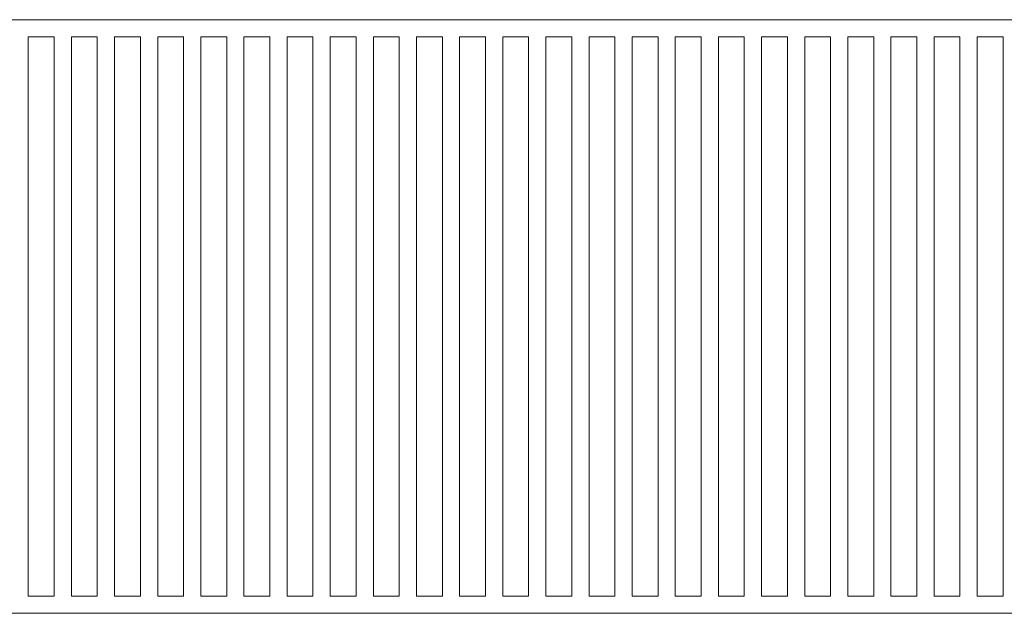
# Model space of a CAD drawing. Header units: inches. Extents: x -96941 to 10978768, y -673 to 1070890.
# Tile 237 of 256: x 64261 to 64832, y 3848 to 4192. Entities that reach past the tile are written whole.
import ezdxf

# ---------------------------------------------------------------- set-up
doc = ezdxf.new("R2010")
doc.units = ezdxf.units.IN
doc.layers.add('!_A_23_ŠRAFY', color=252, linetype='Continuous', lineweight=9)
doc.layers.add('!_A_52_NOVÉ KCIE', color=7, linetype='Continuous', lineweight=13, true_color=0xa30000)

msp = doc.modelspace()

# ---------------------------------------------------------------- linework, layer by layer
at = {"layer": '!_A_23_ŠRAFY', "color": 14, "true_color": 0xa30000}
for points in [[(64266.233, 3858.126), (64266.233, 4182.126), (64281.233, 4182.126), (64281.233, 3858.126)], [(64291.233, 3858.126), (64291.233, 4182.126), (64306.233, 4182.126), (64306.233, 3858.126)], [(64316.233, 3858.126), (64316.233, 4182.126), (64331.233, 4182.126), (64331.233, 3858.126)], [(64341.233, 3858.126), (64341.233, 4182.126), (64356.233, 4182.126), (64356.233, 3858.126)], [(64366.233, 3858.126), (64366.233, 4182.126), (64381.233, 4182.126), (64381.233, 3858.126)], [(64391.233, 3858.126), (64391.233, 4182.126), (64406.233, 4182.126), (64406.233, 3858.126)], [(64416.233, 3858.126), (64416.233, 4182.126), (64431.233, 4182.126), (64431.233, 3858.126)], [(64441.233, 3858.126), (64441.233, 4182.126), (64456.233, 4182.126), (64456.233, 3858.126)], [(64466.233, 3858.126), (64466.233, 4182.126), (64481.233, 4182.126), (64481.233, 3858.126)], [(64491.233, 3858.126), (64491.233, 4182.126), (64506.233, 4182.126), (64506.233, 3858.126)], [(64516.233, 3858.126), (64516.233, 4182.126), (64531.233, 4182.126), (64531.233, 3858.126)], [(64541.233, 3858.126), (64541.233, 4182.126), (64556.233, 4182.126), (64556.233, 3858.126)], [(64566.233, 3858.126), (64566.233, 4182.126), (64581.233, 4182.126), (64581.233, 3858.126)], [(64591.233, 3858.126), (64591.233, 4182.126), (64606.233, 4182.126), (64606.233, 3858.126)], [(64616.233, 3858.126), (64616.233, 4182.126), (64631.233, 4182.126), (64631.233, 3858.126)], [(64641.233, 3858.126), (64641.233, 4182.126), (64656.233, 4182.126), (64656.233, 3858.126)], [(64666.233, 3858.126), (64666.233, 4182.126), (64681.233, 4182.126), (64681.233, 3858.126)], [(64691.233, 3858.126), (64691.233, 4182.126), (64706.233, 4182.126), (64706.233, 3858.126)], [(64716.233, 3858.126), (64716.233, 4182.126), (64731.233, 4182.126), (64731.233, 3858.126)], [(64741.233, 3858.126), (64741.233, 4182.126), (64756.233, 4182.126), (64756.233, 3858.126)], [(64766.233, 3858.126), (64766.233, 4182.126), (64781.233, 4182.126), (64781.233, 3858.126)], [(64791.233, 3858.126), (64791.233, 4182.126), (64806.233, 4182.126), (64806.233, 3858.126)], [(64816.233, 3858.126), (64816.233, 4182.126), (64831.233, 4182.126), (64831.233, 3858.126)]]:
    msp.add_lwpolyline(points, close=True, dxfattribs=at)
at = {"layer": '!_A_52_NOVÉ KCIE'}
msp.add_lwpolyline([(62348.733, 3848.126), (65348.733, 3848.126), (65348.733, 4192.126), (62348.733, 4192.126)], close=True, dxfattribs=at)

doc.saveas('drawing.dxf')
